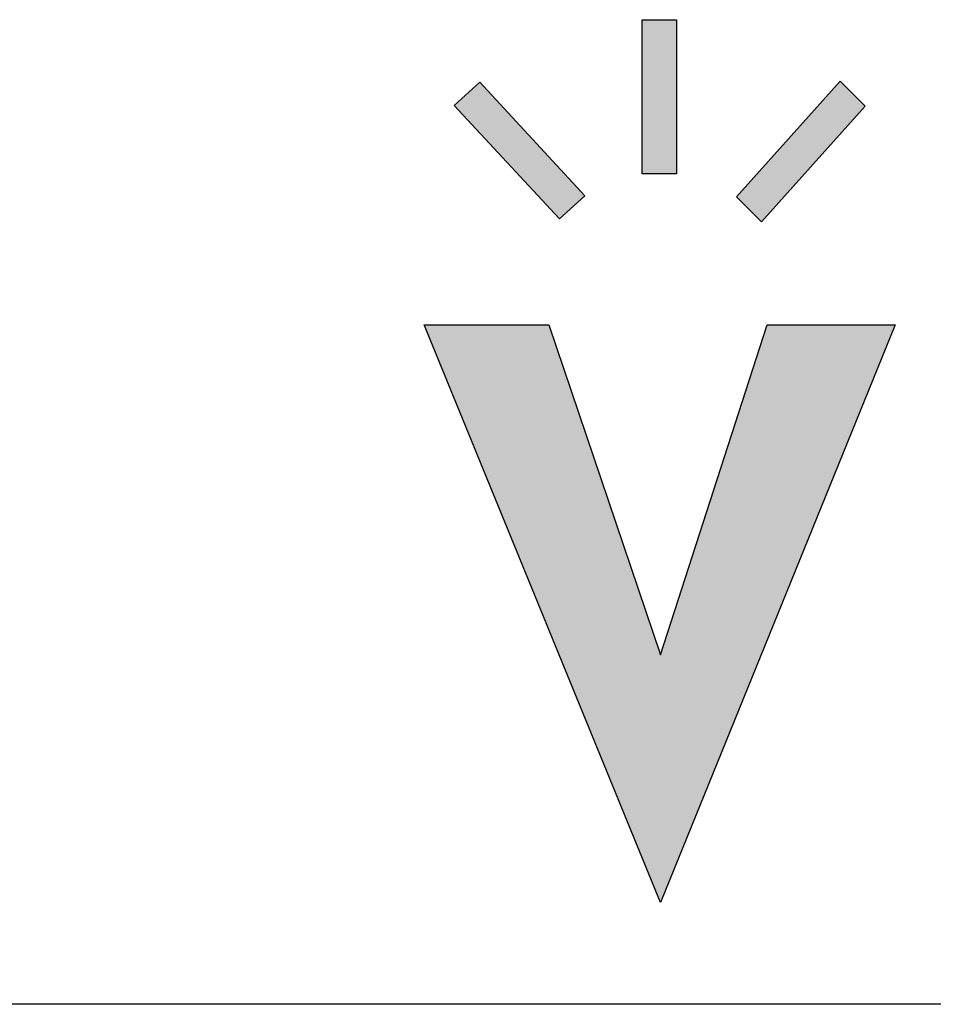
# Model space of a CAD drawing. Header units: inches. Extents: x 0 to 882, y 0 to 559.
# Tile 13 of 29: x 795 to 815, y 26 to 47. Entities that reach past the tile are written whole.
import ezdxf

# ---------------------------------------------------------------- set-up
doc = ezdxf.new("R2010")
doc.units = ezdxf.units.IN
doc.layers.add('1', color=7, linetype='Continuous')

# ---------------------------------------------------------------- blocks, each defined once
blk = doc.blocks.new('D_Size_Verigy_Frame', base_point=(6.35, 6.35))
at = {"layer": '1', "linetype": 'Continuous'}
for points in [[(809.7739744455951, 43.97758151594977), (809.0290875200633, 43.97758151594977), (809.0290875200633, 47.32957268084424), (809.7739744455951, 47.32957268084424)], [(807.2290045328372, 42.99427939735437), (804.9384038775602, 45.46263569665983), (805.4954642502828, 45.96787649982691), (807.78606490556, 43.49952020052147)], [(813.3394375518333, 45.98996351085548), (811.0836738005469, 43.47284061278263), (811.6271142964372, 42.92940011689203), (813.8828780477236, 45.44652301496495)], [(809.4269735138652, 28.12647686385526), (804.2831319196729, 40.69207410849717), (807.0006857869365, 40.69207410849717), (809.4269735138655, 33.51580777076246), (811.7490470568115, 40.69207410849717), (814.5352755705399, 40.69207410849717)]]:
    blk.add_hatch(color=4, dxfattribs=at).paths.add_polyline_path(points)
at = {"color": 4, "linetype": 'Continuous'}
blk.add_line((857.25, 25.9122995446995), (793.353125, 25.9122995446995), dxfattribs=at)
at = {"layer": '1', "color": 4, "linetype": 'Continuous'}
for p, q in [((809.0290875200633, 47.32957268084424), (809.7739744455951, 47.32957268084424)), ((809.0290875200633, 43.97758151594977), (809.0290875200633, 47.32957268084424)), ((809.7739744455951, 47.32957268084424), (809.7739744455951, 43.97758151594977)), ((804.9384038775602, 45.46263569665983), (805.4954642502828, 45.96787649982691)), ((805.4954642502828, 45.96787649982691), (807.78606490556, 43.49952020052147)), ((813.3394375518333, 45.98996351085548), (811.0836738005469, 43.47284061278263)), ((813.8828780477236, 45.44652301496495), (813.3394375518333, 45.98996351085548)), ((804.9384038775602, 45.46263569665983), (807.2290045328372, 42.99427939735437)), ((811.6271142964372, 42.92940011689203), (813.8828780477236, 45.44652301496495)), ((809.7739744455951, 43.97758151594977), (809.0290875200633, 43.97758151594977)), ((807.78606490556, 43.49952020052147), (807.2290045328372, 42.99427939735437)), ((811.0836738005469, 43.47284061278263), (811.6271142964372, 42.92940011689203)), ((809.4269735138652, 28.12647686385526), (804.2831319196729, 40.69207410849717)), ((804.2831319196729, 40.69207410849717), (807.0006857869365, 40.69207410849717)), ((807.0006857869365, 40.69207410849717), (809.4269735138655, 33.51580777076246)), ((809.4269735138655, 33.51580777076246), (811.7490470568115, 40.69207410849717)), ((814.5352755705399, 40.69207410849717), (809.4269735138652, 28.12647686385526)), ((811.7490470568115, 40.69207410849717), (814.5352755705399, 40.69207410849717))]:
    blk.add_line(p, q, dxfattribs=at)

msp = doc.modelspace()

# ---------------------------------------------------------------- block references
msp.add_blockref('D_Size_Verigy_Frame', (6.35, 6.35))

doc.saveas('drawing.dxf')
